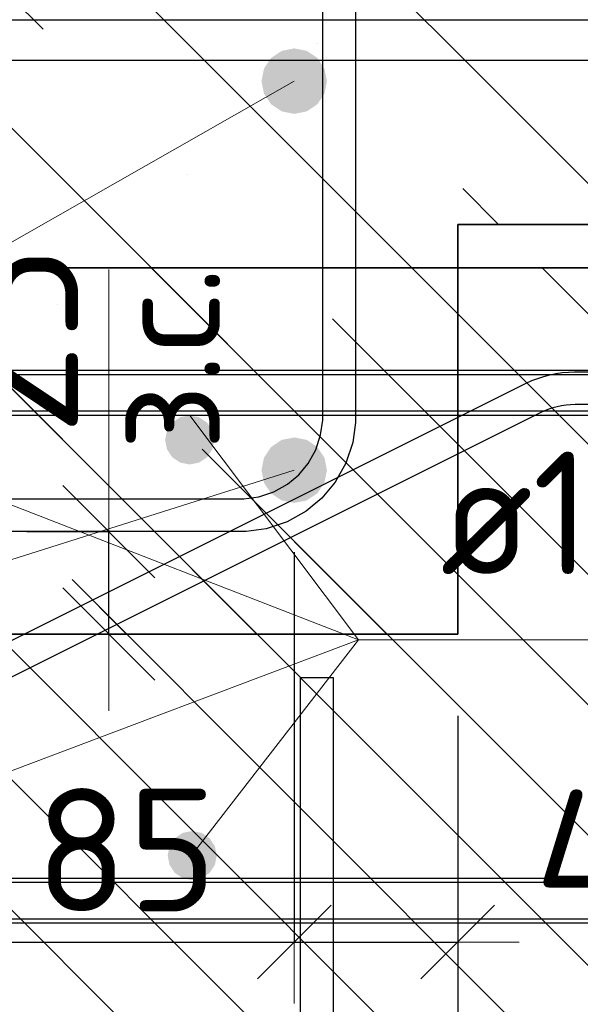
# Model space of a CAD drawing. Header units: metres. Extents: x -38 to 97, y -15 to 21.
# Tile 30 of 87: x 72.406 to 72.543, y 4.291 to 4.531. Entities that reach past the tile are written whole.
import ezdxf

# ---------------------------------------------------------------- set-up
doc = ezdxf.new("R2010")
doc.units = ezdxf.units.M
doc.header["$PDMODE"] = 65
for name, color, linetype, lineweight in [('XR$3$Арм. стержнями нижней зоны', 180, 'Continuous', 35), ('XR$3$Арм.стержн. Арматура края', 96, 'Continuous', 35), ('XR$3$Арм.стержн. Хомут', 240, 'Continuous', 35), ('XR$3$Арм.стержн.горизонт. 1', 180, 'Continuous', 35), ('XR$3$Размерная линия (1)', 7, 'Continuous', 13), ('XR$3$Размерная линия_ общее', 7, 'Continuous', 13), ('XR$5$Арм. стержнями верхней зоны', 180, 'Continuous', 35), ('XR$5$Арм. стержнями нижней зоны', 180, 'Continuous', 35), ('XR$5$Арм.стержн. Арматура края', 96, 'Continuous', 35), ('XR$5$Арм.стержн. Доп. арматура', 180, 'Continuous', 35)]:
    doc.layers.add(name, color=color, linetype=linetype, lineweight=lineweight)
doc.styles.add('ISOCPEUR', font='txt')
doc.dimstyles.new('DIMSTYLE_11', dxfattribs={"dimtxt": 0.033, "dimasz": 0.0375, "dimexe": 0, "dimexo": 0, "dimgap": 0.0165, "dimtad": 2, "dimdec": 0, "dimlfac": 1000, "dimrnd": 1, "dimzin": 12, "dimdsep": 46, "dimtxsty": 'ISOCPEUR', "dimblk1": 'ALL_ML_STRICH', "dimblk2": 'ALL_ML_STRICH', "dimsah": 1, "dimcen": 0, "dimclrd": 7, "dimclre": 256, "dimclrt": 7, "dimadec": 0, "dimazin": 0, "dimtfac": 1, "dimtdec": 0, "dimtix": 1, "dimtmove": 2, "dimatfit": 3, "dimfxl": 0, "dimtvp": 1.2, "dimtzin": 0, "dimlwd": 0, "dimlwe": -3, "dimarcsym": 0})
doc.dimstyles.new('DIMSTYLE_12', dxfattribs={"dimtxt": 0.03, "dimasz": 0.03, "dimexe": 0, "dimexo": 0, "dimgap": 0.015, "dimtad": 2, "dimdec": 0, "dimlfac": 1000, "dimrnd": 1, "dimzin": 12, "dimdsep": 46, "dimtxsty": 'ISOCPEUR', "dimblk1": 'ALL_ML_STRICH', "dimblk2": 'ALL_ML_STRICH', "dimsah": 1, "dimcen": 0, "dimclrd": 7, "dimclre": 256, "dimclrt": 7, "dimadec": 0, "dimazin": 0, "dimtfac": 1, "dimtdec": 0, "dimtix": 1, "dimtmove": 2, "dimatfit": 3, "dimfxl": 0, "dimtzin": 0, "dimlwd": 0, "dimlwe": -3, "dimarcsym": 0})
doc.dimstyles.new('DIMSTYLE_14', dxfattribs={"dimtxt": 0.03, "dimasz": 0.03, "dimexe": 0, "dimexo": 0, "dimgap": 0.015, "dimtad": 2, "dimdec": 0, "dimlfac": 1000, "dimrnd": 1, "dimzin": 12, "dimdsep": 46, "dimtxsty": 'ISOCPEUR', "dimblk1": 'ALL_ML_STRICH', "dimblk2": 'ALL_ML_STRICH', "dimsah": 1, "dimcen": 0, "dimclrd": 7, "dimclre": 256, "dimclrt": 7, "dimadec": 0, "dimazin": 0, "dimtfac": 1, "dimtdec": 0, "dimtix": 1, "dimtmove": 2, "dimatfit": 3, "dimfxl": 0, "dimtvp": 1.2, "dimtzin": 0, "dimlwd": 0, "dimlwe": -3, "dimarcsym": 0})
pattern_1 = [(135, (0, 0), (-0.031819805, -0.031819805), [0.4, -0.05, 0, -0.05]), (135, (-0.01591, -0.01591), (-0.031819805, -0.031819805), [0.8, -0.1, 0.1, -0.1])]

# ---------------------------------------------------------------- blocks, each defined once
blk = doc.blocks.new('ALL_ML_STRICH')
at = {"color": 0, "linetype": 'ByBlock', "lineweight": -2}
for p, q in [((0, -0.5), (0, 0.5)), ((-0.3, -0.3), (0.3, 0.3)), ((-1, 0), (0.5, 0))]:
    blk.add_line(p, q, dxfattribs=at)
blk = doc.blocks.new('*D81')
at = {"layer": 'DEFPOINTS', "color": 7, "linetype": 'Continuous', "lineweight": 13, "transparency": 33554687}
for p in [(72.26266, 4.38139), (72.51262, 4.38139), (72.26266, 4.24116)]:
    blk.add_point(p, dxfattribs=at)
at = {"layer": 'XR$3$Размерная линия (1)', "color": 9, "linetype": 'Continuous', "lineweight": -2, "true_color": 0xc7c7c7, "transparency": 33554687}
for p, q in [((72.26266, 4.36139), (72.26266, 4.24116)), ((72.51262, 4.36139), (72.51262, 4.24116))]:
    blk.add_line(p, q, dxfattribs=at)
at = {"layer": 'XR$3$Размерная линия (1)', "color": 7, "linetype": 'Continuous', "lineweight": -2, "transparency": 33554687}
blk.add_line((72.26266, 4.24116), (72.51262, 4.24116), dxfattribs=at)
at = {"layer": 'XR$3$Размерная линия (1)', "color": 7, "linetype": 'Continuous', "lineweight": 13, "transparency": 33554687, "xscale": 0.03, "yscale": 0.03, "zscale": 0.03, "rotation": 180}
blk.add_blockref('ALL_ML_STRICH', (72.26266, 4.24116), dxfattribs=at)
at = {"layer": 'XR$3$Размерная линия (1)', "color": 7, "linetype": 'Continuous', "lineweight": 13, "transparency": 33554687, "xscale": 0.03, "yscale": 0.03, "zscale": 0.03}
blk.add_blockref('ALL_ML_STRICH', (72.51262, 4.24116), dxfattribs=at)
at = {"layer": 'XR$3$Размерная линия (1)', "color": 7, "linetype": 'Continuous', "lineweight": 13, "transparency": 33554687, "insert": (72.38914, 4.26366), "char_height": 0.03, "width": 0.09, "attachment_point": 5, "style": 'ISOCPEUR'}
blk.add_mtext('\\A1;{250}', dxfattribs=at)
blk = doc.blocks.new('*D89')
at = {"layer": 'DEFPOINTS', "color": 7, "linetype": 'Continuous', "lineweight": 13, "transparency": 33554687}
for p in [(72.38759, 4.42139), (72.47266, 4.42139), (72.38759, 4.30616)]:
    blk.add_point(p, dxfattribs=at)
at = {"layer": 'XR$3$Размерная линия (1)', "color": 9, "linetype": 'Continuous', "lineweight": -2, "true_color": 0xc7c7c7, "transparency": 33554687}
for p, q in [((72.38759, 4.40139), (72.38759, 4.30616)), ((72.47266, 4.40139), (72.47266, 4.30616))]:
    blk.add_line(p, q, dxfattribs=at)
at = {"layer": 'XR$3$Размерная линия (1)', "color": 7, "linetype": 'Continuous', "lineweight": -2, "transparency": 33554687}
blk.add_line((72.38759, 4.30616), (72.47266, 4.30616), dxfattribs=at)
at = {"layer": 'XR$3$Размерная линия (1)', "color": 7, "linetype": 'Continuous', "lineweight": 13, "transparency": 33554687, "xscale": 0.03, "yscale": 0.03, "zscale": 0.03, "rotation": 180}
blk.add_blockref('ALL_ML_STRICH', (72.38759, 4.30616), dxfattribs=at)
at = {"layer": 'XR$3$Размерная линия (1)', "color": 7, "linetype": 'Continuous', "lineweight": 13, "transparency": 33554687, "xscale": 0.03, "yscale": 0.03, "zscale": 0.03}
blk.add_blockref('ALL_ML_STRICH', (72.47266, 4.30616), dxfattribs=at)
at = {"layer": 'XR$3$Размерная линия (1)', "color": 7, "linetype": 'Continuous', "lineweight": 13, "transparency": 33554687, "insert": (72.43162, 4.32866), "char_height": 0.03, "width": 0.06, "attachment_point": 5, "style": 'ISOCPEUR'}
blk.add_mtext('\\A1;{85}', dxfattribs=at)
blk = doc.blocks.new('*D90')
at = {"layer": 'DEFPOINTS', "color": 7, "linetype": 'Continuous', "lineweight": 13, "transparency": 33554687}
for p in [(72.47266, 4.42139), (72.51262, 4.38139), (72.47266, 4.30616)]:
    blk.add_point(p, dxfattribs=at)
at = {"layer": 'XR$3$Размерная линия (1)', "color": 9, "linetype": 'Continuous', "lineweight": -2, "true_color": 0xc7c7c7, "transparency": 33554687}
for p, q in [((72.47266, 4.40139), (72.47266, 4.30616)), ((72.51262, 4.36139), (72.51262, 4.30616))]:
    blk.add_line(p, q, dxfattribs=at)
at = {"layer": 'XR$3$Размерная линия (1)', "color": 7, "linetype": 'Continuous', "lineweight": -2, "transparency": 33554687}
blk.add_line((72.47266, 4.30616), (72.51262, 4.30616), dxfattribs=at)
at = {"layer": 'XR$3$Размерная линия (1)', "color": 7, "linetype": 'Continuous', "lineweight": 13, "transparency": 33554687, "xscale": 0.03, "yscale": 0.03, "zscale": 0.03, "rotation": 180}
blk.add_blockref('ALL_ML_STRICH', (72.47266, 4.30616), dxfattribs=at)
at = {"layer": 'XR$3$Размерная линия (1)', "color": 7, "linetype": 'Continuous', "lineweight": 13, "transparency": 33554687, "xscale": 0.03, "yscale": 0.03, "zscale": 0.03}
blk.add_blockref('ALL_ML_STRICH', (72.51262, 4.30616), dxfattribs=at)
at = {"layer": 'XR$3$Размерная линия (1)', "color": 7, "linetype": 'Continuous', "lineweight": 13, "transparency": 33554687, "insert": (72.55296, 4.32836), "char_height": 0.03, "width": 0.06, "attachment_point": 5, "style": 'ISOCPEUR'}
blk.add_mtext('\\A1;{40}', dxfattribs=at)
blk = doc.blocks.new('*D94')
at = {"layer": 'DEFPOINTS', "color": 7, "linetype": 'Continuous', "lineweight": 13, "transparency": 33554687}
for p in [(72.38737, 4.40639), (72.39237, 4.38139), (72.42735, 4.38139)]:
    blk.add_point(p, dxfattribs=at)
at = {"layer": 'XR$3$Размерная линия_ общее', "color": 253, "linetype": 'Continuous', "lineweight": -2, "true_color": 0xa0a0a0, "transparency": 33554687}
for p, q in [((72.40737, 4.40639), (72.42735, 4.40639)), ((72.41237, 4.38139), (72.42735, 4.38139))]:
    blk.add_line(p, q, dxfattribs=at)
at = {"layer": 'XR$3$Размерная линия_ общее', "color": 7, "linetype": 'Continuous', "lineweight": -2, "transparency": 33554687}
blk.add_line((72.42735, 4.38139), (72.42735, 4.40639), dxfattribs=at)
at = {"layer": 'XR$3$Размерная линия_ общее', "color": 7, "linetype": 'Continuous', "lineweight": 13, "transparency": 33554687, "xscale": 0.0375, "yscale": 0.0375, "zscale": 0.0375}
for p, rotation in [((72.42735, 4.40639), 90), ((72.42735, 4.38139), 270)]:
    blk.add_blockref('ALL_ML_STRICH', p, dxfattribs=dict(at, rotation=rotation))
at = {"layer": 'XR$3$Размерная линия_ общее', "color": 7, "linetype": 'Continuous', "lineweight": 13, "transparency": 33554687, "insert": (72.42756, 4.42617), "char_height": 0.027, "width": 0.00135, "attachment_point": 1, "rotation": 90, "line_spacing_factor": 0.60241, "style": 'ISOCPEUR'}
blk.add_mtext('з.с.', dxfattribs=at)
at = {"layer": 'XR$3$Размерная линия_ общее', "color": 7, "linetype": 'Continuous', "lineweight": 13, "transparency": 33554687, "insert": (72.40335, 4.45312), "char_height": 0.033, "width": 0.066, "attachment_point": 5, "rotation": 90, "style": 'ISOCPEUR'}
blk.add_mtext('\\A1;{25}', dxfattribs=at)

msp = doc.modelspace()

# ---------------------------------------------------------------- hatches: boundary and pattern name
at = {"linetype": 'Continuous', "lineweight": 25, "transparency": 33554687}
h = msp.add_hatch(dxfattribs=at)
h.set_pattern_fill('__________540', scale=0.015, style=0, pattern_type=2)
h.set_pattern_definition(pattern_1)
h.paths.add_polyline_path([(72.51262, 4.68139), (72.26262, 4.68139), (72.26262, 4.38139), (72.51262, 4.38139)], flags=0)
h = msp.add_hatch(dxfattribs=at)
h.set_pattern_fill('__________540', scale=0.015, style=0, pattern_type=2)
h.set_pattern_definition(pattern_1)
h.paths.add_polyline_path([(72.51262, 4.68139), (72.51262, 4.48139), (72.66181, 4.48139), (72.66181, 4.68139)], flags=0)
at = {"linetype": 'Continuous', "lineweight": 13, "transparency": 33554687}
h = msp.add_hatch(dxfattribs=at)
h.set_pattern_fill('__________540', scale=0.015, style=0, pattern_type=2)
h.set_pattern_definition(pattern_1)
h.paths.add_polyline_path([(72.2872, 4.47078), (72.2872, 4.35078), (72.2072, 4.31078), (72.2072, 4.27078), (72.89885, 4.27078), (72.89885, 4.47078)], flags=0)
at = {"layer": 'XR$3$Арм.стержн.горизонт. 1', "linetype": 'Continuous', "lineweight": 50, "transparency": 33554687}
for points in [[(72.48066, 4.51639), (72.48005, 4.51945), (72.47832, 4.52205), (72.47572, 4.52378), (72.47266, 4.52439), (72.4696, 4.52378), (72.46701, 4.52205), (72.46527, 4.51945), (72.46466, 4.51639), (72.46527, 4.51333), (72.46701, 4.51074), (72.4696, 4.509), (72.47266, 4.50839), (72.47572, 4.509), (72.47832, 4.51074), (72.48005, 4.51333)], [(72.48066, 4.42139), (72.48005, 4.42445), (72.47832, 4.42705), (72.47572, 4.42878), (72.47266, 4.42939), (72.4696, 4.42878), (72.46701, 4.42705), (72.46527, 4.42445), (72.46466, 4.42139), (72.46527, 4.41833), (72.46701, 4.41574), (72.4696, 4.414), (72.47266, 4.41339), (72.47572, 4.414), (72.47832, 4.41574), (72.48005, 4.41833)]]:
    msp.add_hatch(color=7, dxfattribs=at).paths.add_polyline_path(points)
at = {"layer": 'XR$5$Арм.стержн. Доп. арматура', "linetype": 'Continuous', "lineweight": 50, "transparency": 33554687}
for points in [[(72.45312, 4.42878), (72.45266, 4.43108), (72.45136, 4.43303), (72.44941, 4.43433), (72.44712, 4.43478), (72.44482, 4.43433), (72.44288, 4.43303), (72.44157, 4.43108), (72.44112, 4.42878), (72.44157, 4.42649), (72.44288, 4.42454), (72.44482, 4.42324), (72.44712, 4.42278), (72.44941, 4.42324), (72.45136, 4.42454), (72.45266, 4.42649)], [(72.45374, 4.32729), (72.45328, 4.32959), (72.45198, 4.33153), (72.45004, 4.33283), (72.44774, 4.33329), (72.44544, 4.33283), (72.4435, 4.33153), (72.4422, 4.32959), (72.44174, 4.32729), (72.4422, 4.32499), (72.4435, 4.32305), (72.44544, 4.32175), (72.44774, 4.32129), (72.45004, 4.32175), (72.45198, 4.32305), (72.45328, 4.32499)]]:
    msp.add_hatch(color=34, dxfattribs=at).paths.add_polyline_path(points)

# ---------------------------------------------------------------- linework, layer by layer
at = {"color": 7, "linetype": 'Continuous', "lineweight": 35, "transparency": 33554687}
for p, q in [((72.51262, 4.48139), (72.66181, 4.48139)), ((72.51262, 4.38139), (72.51262, 4.48139)), ((72.89885, 4.47078), (72.2872, 4.47078)), ((72.26262, 4.38139), (72.51262, 4.38139))]:
    msp.add_line(p, q, dxfattribs=at)
at = {"color": 7, "linetype": 'Continuous', "lineweight": 13, "transparency": 33554687}
msp.add_line((72.42735, 4.40639), (72.42735, 4.47039), dxfattribs=at)
at = {"layer": 'XR$3$Арм. стержнями нижней зоны', "color": 4, "linetype": 'Continuous', "lineweight": 25, "transparency": 33554687}
msp.add_lwpolyline([(72.28762, 4.53139), (72.66681, 4.53139), (72.66681, 4.52139), (72.28762, 4.52139), (72.28762, 4.53139)], dxfattribs=at)
at = {"layer": 'XR$3$Арм.стержн. Арматура края', "color": 4, "linetype": 'Continuous', "lineweight": 25, "transparency": 33554687}
msp.add_lwpolyline([(72.66681, 4.52139), (72.32091, 4.52139), (72.31481, 4.52224), (72.30846, 4.52434), (72.30262, 4.52761), (72.2978, 4.53163), (72.29378, 4.53644), (72.29051, 4.54229), (72.28842, 4.54864), (72.28757, 4.55474), (72.28757, 4.62205), (72.28842, 4.62815), (72.29051, 4.6345), (72.29378, 4.64034), (72.2978, 4.64516), (72.30262, 4.64918), (72.30846, 4.65245), (72.31481, 4.65454), (72.32091, 4.65539), (72.66681, 4.65539)], dxfattribs=at)
at = {"layer": 'XR$3$Арм.стержн. Хомут', "color": 40, "linetype": 'Continuous', "lineweight": 25, "transparency": 33554687}
for points in [[(72.48763, 4.62572), (72.48763, 4.43307), (72.48695, 4.42819), (72.48527, 4.42311), (72.48265, 4.41843), (72.47944, 4.41458), (72.47558, 4.41137), (72.47091, 4.40875), (72.46583, 4.40707), (72.46095, 4.40639), (72.31426, 4.40639)], [(72.48763, 4.62572), (72.48763, 4.43307), (72.48695, 4.42819), (72.48527, 4.42311), (72.48265, 4.41843), (72.47944, 4.41458), (72.47558, 4.41137), (72.47091, 4.40875), (72.46583, 4.40707), (72.46095, 4.40639), (72.31426, 4.40639)], [(72.48763, 4.62572), (72.48763, 4.43307), (72.48695, 4.42819), (72.48527, 4.42311), (72.48265, 4.41843), (72.47944, 4.41458), (72.47558, 4.41137), (72.47091, 4.40875), (72.46583, 4.40707), (72.46095, 4.40639), (72.31426, 4.40639)], [(72.31482, 4.41439), (72.46039, 4.41439), (72.46401, 4.4149), (72.46767, 4.4161), (72.47103, 4.41798), (72.47376, 4.42026), (72.47604, 4.42299), (72.47791, 4.42635), (72.47912, 4.43001), (72.47963, 4.43362), (72.47963, 4.62516)], [(72.31482, 4.41439), (72.46039, 4.41439), (72.46401, 4.4149), (72.46767, 4.4161), (72.47103, 4.41798), (72.47376, 4.42026), (72.47604, 4.42299), (72.47791, 4.42635), (72.47912, 4.43001), (72.47963, 4.43362), (72.47963, 4.62516)], [(72.31482, 4.41439), (72.46039, 4.41439), (72.46401, 4.4149), (72.46767, 4.4161), (72.47103, 4.41798), (72.47376, 4.42026), (72.47604, 4.42299), (72.47791, 4.42635), (72.47912, 4.43001), (72.47963, 4.43362), (72.47963, 4.62516)]]:
    msp.add_lwpolyline(points, dxfattribs=at)
at = {"layer": 'XR$3$Арм.стержн.горизонт. 1', "color": 7, "linetype": 'Continuous', "lineweight": 13, "transparency": 33554687}
for q in [(72.47266, 4.51639), (72.47266, 4.42139)]:
    msp.add_line((72.09858, 4.3033), q, dxfattribs=at)
at = {"layer": 'XR$5$Арм. стержнями верхней зоны', "color": 4, "linetype": 'Continuous', "lineweight": 25, "transparency": 33554687}
msp.add_lwpolyline([(72.3072, 4.44478), (72.90385, 4.44478), (72.90385, 4.43478), (72.3072, 4.43478), (72.3072, 4.44478)], dxfattribs=at)
at = {"layer": 'XR$5$Арм. стержнями нижней зоны', "color": 4, "linetype": 'Continuous', "lineweight": 25, "transparency": 33554687}
msp.add_lwpolyline([(72.30715, 4.32078), (72.90385, 4.32078), (72.90385, 4.31078), (72.30715, 4.31078), (72.30715, 4.32078)], dxfattribs=at)
at = {"layer": 'XR$5$Арм.стержн. Арматура края', "color": 40, "linetype": 'Continuous', "lineweight": 25, "transparency": 33554687}
for points in [[(72.23468, 4.28844), (72.23637, 4.29162), (72.23846, 4.29455), (72.24099, 4.29728), (72.24386, 4.29964), (72.24685, 4.30152), (72.52936, 4.44265), (72.53073, 4.44326), (72.53216, 4.44381), (72.53362, 4.44428), (72.5351, 4.44467), (72.53659, 4.44498), (72.53811, 4.44521), (72.53964, 4.44536), (72.54113, 4.44542), (72.90285, 4.44542)], [(72.90285, 4.43742), (72.5413, 4.43742), (72.54018, 4.43737), (72.53909, 4.43727), (72.538, 4.43711), (72.53694, 4.43689), (72.53588, 4.43661), (72.53484, 4.43627), (72.53381, 4.43587), (72.53279, 4.43541), (72.25078, 4.29454), (72.24855, 4.29314), (72.24649, 4.29144), (72.24468, 4.28949)], [(72.4742, 4.16301), (72.4742, 4.37078), (72.4822, 4.37078)], [(72.4822, 4.37078), (72.4822, 4.16246)]]:
    msp.add_lwpolyline(points, dxfattribs=at)
at = {"layer": 'XR$5$Арм.стержн. Арматура края', "color": 4, "linetype": 'Continuous', "lineweight": 25, "transparency": 33554687}
for points in [[(72.82212, 4.31178), (72.35068, 4.31178), (72.34547, 4.31251), (72.34003, 4.3143), (72.33502, 4.31711), (72.33089, 4.32056), (72.32744, 4.32468), (72.32464, 4.32969), (72.32284, 4.33513), (72.32212, 4.34035), (72.32212, 4.41722), (72.32284, 4.42243), (72.32464, 4.42787), (72.32744, 4.43288), (72.33089, 4.43701), (72.33502, 4.44046), (72.34003, 4.44326), (72.34547, 4.44506), (72.35068, 4.44578), (72.82212, 4.44578)], [(72.82212, 4.43578), (72.35137, 4.43578), (72.34774, 4.43528), (72.34407, 4.43407), (72.34072, 4.43219), (72.33799, 4.42991), (72.33571, 4.42719), (72.33383, 4.42383), (72.33262, 4.42016), (72.33212, 4.41653), (72.33212, 4.34104), (72.33262, 4.33741), (72.33383, 4.33374), (72.33571, 4.33038), (72.33799, 4.32766), (72.34072, 4.32538), (72.34407, 4.3235), (72.34774, 4.32229), (72.35137, 4.32178), (72.82212, 4.32178)]]:
    msp.add_lwpolyline(points, dxfattribs=at)
at = {"layer": 'XR$5$Арм.стержн. Доп. арматура', "color": 7, "linetype": 'Continuous', "lineweight": 13, "transparency": 33554687}
for q in [(72.34712, 4.43478), (72.44712, 4.43478), (72.34712, 4.32678), (72.44712, 4.32678), (72.71438, 4.37994)]:
    msp.add_line((72.48838, 4.37994), q, dxfattribs=at)

# ---------------------------------------------------------------- texts
at = {"layer": 'XR$5$Арм.стержн. Доп. арматура', "color": 7, "linetype": 'Continuous', "lineweight": 25, "transparency": 33554687, "insert": (72.50838, 4.39594), "char_height": 0.03, "width": 0.1999832, "attachment_point": 7, "style": 'ISOCPEUR'}
msp.add_mtext('\\W0.94;ø12 L=п.м.', dxfattribs=at)

# ---------------------------------------------------------------- dimensions: what is measured, and where the dimension line sits
at = {"layer": 'XR$3$Размерная линия (1)', "color": 7, "linetype": 'Continuous', "lineweight": 13, "transparency": 33554687}
for base, p1, p2, dimstyle, picture, middle in [((72.47266, 4.30616), (72.38759, 4.40139), (72.47266, 4.40139), 'DIMSTYLE_12', '*D89', (72.43162, 4.32866)), ((72.51262, 4.30616), (72.47266, 4.40139), (72.51262, 4.36139), 'DIMSTYLE_14', '*D90', (72.55296, 4.32836)), ((72.51262, 4.24116), (72.26266, 4.36139), (72.51262, 4.36139), 'DIMSTYLE_12', '*D81', (72.38914, 4.26366))]:
    dim = msp.add_linear_dim(base=base, p1=p1, p2=p2, dimstyle=dimstyle, override={"dimpost": '<>', "dimclrd": 7, "dimclre": 9, "dimclrt": 7, "dimlwd": 0, "dimlwe": 65533}, dxfattribs=at)
    dim.commit()
    dim.dimension.update_dxf_attribs({"geometry": picture, "text_midpoint": middle, "dimtype": 160})
at = {"layer": 'XR$3$Размерная линия_ общее', "color": 7, "linetype": 'Continuous', "lineweight": 13, "transparency": 33554687}
dim = msp.add_linear_dim(base=(72.42735, 4.40639), p1=(72.41237, 4.38139), p2=(72.40737, 4.40639), angle=90, text='<>\\Xз.с.', dimstyle='DIMSTYLE_11', override={"dimpost": '<>', "dimclrd": 7, "dimclre": 253, "dimclrt": 7, "dimlwd": 0, "dimlwe": 65533}, dxfattribs=at)
dim.commit()
dim.dimension.update_dxf_attribs({"geometry": '*D94', "text_midpoint": (72.40335, 4.45312), "dimtype": 160})

doc.saveas('drawing.dxf')
